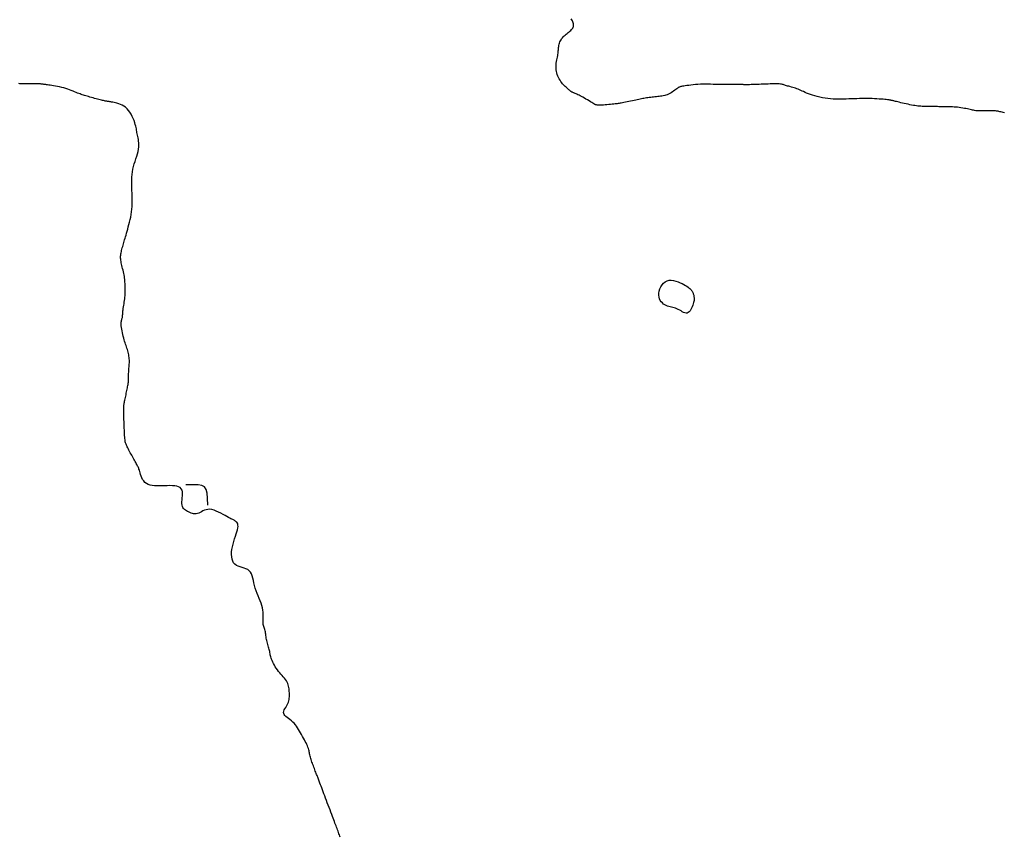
# Model space of a CAD drawing. Header units: millimetres. Extents: x 32690613 to 32693367, y 5343692 to 5344708.
# Tile 64 of 256: x 32692318 to 32692365, y 5343880 to 5343919. Entities that reach past the tile are written whole.
import ezdxf

# ---------------------------------------------------------------- set-up
doc = ezdxf.new("R2010")
doc.units = ezdxf.units.MM
doc.header["$LTSCALE"] = 20
doc.layers.add('02-DGM_HL_494.00', color=122, linetype='Continuous')
doc.layers.add('02-DGM_HL_494.50', color=132, linetype='Continuous')

msp = doc.modelspace()

# ---------------------------------------------------------------- linework, layer by layer
at = {"layer": '02-DGM_HL_494.00', "elevation": 494, "flags": 128}
msp.add_lwpolyline([(32692364.681, 5343914.577), (32692364.621, 5343914.592), (32692364.564, 5343914.607), (32692364.511, 5343914.621), (32692364.461, 5343914.633), (32692364.415, 5343914.644), (32692364.375, 5343914.652), (32692364.337, 5343914.66), (32692364.301, 5343914.665), (32692364.264, 5343914.669), (32692364.224, 5343914.672), (32692364.181, 5343914.674), (32692364.131, 5343914.675), (32692364.073, 5343914.675), (32692364.006, 5343914.674), (32692363.931, 5343914.672), (32692363.851, 5343914.67), (32692363.768, 5343914.669), (32692363.684, 5343914.668), (32692363.601, 5343914.668), (32692363.522, 5343914.669), (32692363.449, 5343914.672), (32692363.384, 5343914.677), (32692363.325, 5343914.683), (32692363.27, 5343914.692), (32692363.219, 5343914.701), (32692363.167, 5343914.712), (32692363.115, 5343914.724), (32692363.06, 5343914.737), (32692363, 5343914.75), (32692362.934, 5343914.765), (32692362.862, 5343914.779), (32692362.786, 5343914.793), (32692362.706, 5343914.807), (32692362.625, 5343914.82), (32692362.542, 5343914.832), (32692362.46, 5343914.841), (32692362.379, 5343914.849), (32692362.301, 5343914.855), (32692362.225, 5343914.859), (32692362.151, 5343914.861), (32692362.08, 5343914.862), (32692362.011, 5343914.862), (32692361.944, 5343914.862), (32692361.878, 5343914.862), (32692361.815, 5343914.863), (32692361.753, 5343914.865), (32692361.693, 5343914.867), (32692361.633, 5343914.869), (32692361.575, 5343914.872), (32692361.517, 5343914.875), (32692361.459, 5343914.878), (32692361.4, 5343914.88), (32692361.342, 5343914.882), (32692361.282, 5343914.882), (32692361.222, 5343914.883), (32692361.161, 5343914.882), (32692361.099, 5343914.882), (32692361.038, 5343914.881), (32692360.975, 5343914.882), (32692360.913, 5343914.882), (32692360.85, 5343914.884), (32692360.788, 5343914.886), (32692360.724, 5343914.89), (32692360.66, 5343914.895), (32692360.593, 5343914.902), (32692360.524, 5343914.911), (32692360.452, 5343914.921), (32692360.377, 5343914.933), (32692360.297, 5343914.948), (32692360.213, 5343914.964), (32692360.126, 5343914.983), (32692360.038, 5343915.002), (32692359.95, 5343915.022), (32692359.865, 5343915.042), (32692359.784, 5343915.061), (32692359.709, 5343915.08), (32692359.641, 5343915.096), (32692359.583, 5343915.11), (32692359.532, 5343915.123), (32692359.49, 5343915.133), (32692359.454, 5343915.142), (32692359.423, 5343915.149), (32692359.396, 5343915.156), (32692359.373, 5343915.161), (32692359.353, 5343915.166), (32692359.334, 5343915.171), (32692359.314, 5343915.176), (32692359.293, 5343915.18), (32692359.267, 5343915.184), (32692359.237, 5343915.189), (32692359.199, 5343915.194), (32692359.153, 5343915.199), (32692359.096, 5343915.206), (32692359.027, 5343915.212), (32692358.947, 5343915.22), (32692358.858, 5343915.227), (32692358.761, 5343915.234), (32692358.657, 5343915.241), (32692358.547, 5343915.247), (32692358.433, 5343915.251), (32692358.315, 5343915.255), (32692358.196, 5343915.256), (32692358.076, 5343915.256), (32692357.954, 5343915.254), (32692357.831, 5343915.252), (32692357.708, 5343915.248), (32692357.583, 5343915.244), (32692357.459, 5343915.24), (32692357.334, 5343915.235), (32692357.209, 5343915.23), (32692357.084, 5343915.226), (32692356.959, 5343915.223), (32692356.834, 5343915.222), (32692356.709, 5343915.224), (32692356.584, 5343915.229), (32692356.458, 5343915.238), (32692356.333, 5343915.251), (32692356.207, 5343915.27), (32692356.082, 5343915.293), (32692355.96, 5343915.319), (32692355.841, 5343915.349), (32692355.726, 5343915.381), (32692355.618, 5343915.414), (32692355.516, 5343915.448), (32692355.423, 5343915.483), (32692355.338, 5343915.516), (32692355.262, 5343915.549), (32692355.191, 5343915.581), (32692355.126, 5343915.612), (32692355.063, 5343915.641), (32692355.003, 5343915.669), (32692354.942, 5343915.695), (32692354.88, 5343915.72), (32692354.815, 5343915.742), (32692354.748, 5343915.763), (32692354.681, 5343915.783), (32692354.615, 5343915.801), (32692354.551, 5343915.818), (32692354.49, 5343915.833), (32692354.434, 5343915.848), (32692354.383, 5343915.863), (32692354.34, 5343915.877), (32692354.301, 5343915.89), (32692354.264, 5343915.903), (32692354.228, 5343915.914), (32692354.19, 5343915.925), (32692354.148, 5343915.934), (32692354.099, 5343915.941), (32692354.042, 5343915.946), (32692353.974, 5343915.949), (32692353.896, 5343915.951), (32692353.81, 5343915.95), (32692353.717, 5343915.949), (32692353.618, 5343915.946), (32692353.516, 5343915.943), (32692353.41, 5343915.939), (32692353.304, 5343915.935), (32692353.197, 5343915.931), (32692353.091, 5343915.927), (32692352.989, 5343915.923), (32692352.89, 5343915.919), (32692352.797, 5343915.916), (32692352.711, 5343915.913), (32692352.634, 5343915.911), (32692352.566, 5343915.909), (32692352.509, 5343915.908), (32692352.461, 5343915.908), (32692352.423, 5343915.908), (32692352.391, 5343915.909), (32692352.365, 5343915.91), (32692352.344, 5343915.912), (32692352.326, 5343915.913), (32692352.311, 5343915.915), (32692352.295, 5343915.917), (32692352.279, 5343915.92), (32692352.26, 5343915.922), (32692352.237, 5343915.923), (32692352.208, 5343915.925), (32692352.172, 5343915.926), (32692352.126, 5343915.926), (32692352.07, 5343915.926), (32692352.001, 5343915.924), (32692351.921, 5343915.922), (32692351.832, 5343915.92), (32692351.734, 5343915.918), (32692351.629, 5343915.916), (32692351.519, 5343915.915), (32692351.404, 5343915.915), (32692351.286, 5343915.916), (32692351.166, 5343915.918), (32692351.046, 5343915.921), (32692350.924, 5343915.925), (32692350.802, 5343915.928), (32692350.68, 5343915.931), (32692350.558, 5343915.932), (32692350.438, 5343915.931), (32692350.318, 5343915.928), (32692350.201, 5343915.922), (32692350.086, 5343915.913), (32692349.976, 5343915.903), (32692349.871, 5343915.892), (32692349.774, 5343915.879), (32692349.685, 5343915.867), (32692349.606, 5343915.856), (32692349.537, 5343915.846), (32692349.481, 5343915.837), (32692349.435, 5343915.829), (32692349.397, 5343915.821), (32692349.364, 5343915.812), (32692349.334, 5343915.801), (32692349.305, 5343915.787), (32692349.275, 5343915.769), (32692349.241, 5343915.745), (32692349.202, 5343915.716), (32692349.157, 5343915.682), (32692349.108, 5343915.645), (32692349.055, 5343915.606), (32692348.999, 5343915.567), (32692348.94, 5343915.528), (32692348.88, 5343915.493), (32692348.819, 5343915.462), (32692348.757, 5343915.436), (32692348.695, 5343915.414), (32692348.633, 5343915.397), (32692348.57, 5343915.383), (32692348.506, 5343915.372), (32692348.442, 5343915.363), (32692348.377, 5343915.356), (32692348.311, 5343915.348), (32692348.243, 5343915.341), (32692348.176, 5343915.334), (32692348.107, 5343915.326), (32692348.039, 5343915.319), (32692347.972, 5343915.311), (32692347.905, 5343915.302), (32692347.84, 5343915.293), (32692347.777, 5343915.284), (32692347.716, 5343915.274), (32692347.656, 5343915.264), (32692347.596, 5343915.253), (32692347.536, 5343915.241), (32692347.474, 5343915.228), (32692347.41, 5343915.215), (32692347.341, 5343915.2), (32692347.269, 5343915.184), (32692347.191, 5343915.167), (32692347.109, 5343915.15), (32692347.026, 5343915.132), (32692346.942, 5343915.114), (32692346.86, 5343915.097), (32692346.782, 5343915.08), (32692346.709, 5343915.065), (32692346.642, 5343915.052), (32692346.584, 5343915.041), (32692346.533, 5343915.032), (32692346.485, 5343915.025), (32692346.44, 5343915.018), (32692346.394, 5343915.012), (32692346.344, 5343915.006), (32692346.29, 5343915), (32692346.228, 5343914.994), (32692346.156, 5343914.986), (32692346.078, 5343914.978), (32692345.994, 5343914.97), (32692345.909, 5343914.961), (32692345.824, 5343914.954), (32692345.742, 5343914.947), (32692345.666, 5343914.942), (32692345.598, 5343914.938), (32692345.541, 5343914.937), (32692345.492, 5343914.938), (32692345.45, 5343914.943), (32692345.411, 5343914.951), (32692345.374, 5343914.964), (32692345.335, 5343914.981), (32692345.293, 5343915.003), (32692345.245, 5343915.031), (32692345.19, 5343915.064), (32692345.127, 5343915.103), (32692345.06, 5343915.144), (32692344.989, 5343915.188), (32692344.917, 5343915.232), (32692344.845, 5343915.275), (32692344.775, 5343915.316), (32692344.709, 5343915.353), (32692344.647, 5343915.386), (32692344.591, 5343915.414), (32692344.54, 5343915.438), (32692344.493, 5343915.459), (32692344.451, 5343915.477), (32692344.413, 5343915.492), (32692344.379, 5343915.506), (32692344.348, 5343915.518), (32692344.32, 5343915.53), (32692344.295, 5343915.541), (32692344.273, 5343915.551), (32692344.253, 5343915.562), (32692344.234, 5343915.572), (32692344.217, 5343915.583), (32692344.201, 5343915.593), (32692344.184, 5343915.605), (32692344.168, 5343915.617), (32692344.152, 5343915.631), (32692344.134, 5343915.646), (32692344.114, 5343915.663), (32692344.093, 5343915.682), (32692344.069, 5343915.704), (32692344.042, 5343915.728), (32692344.012, 5343915.757), (32692343.977, 5343915.789), (32692343.94, 5343915.824), (32692343.9, 5343915.864), (32692343.858, 5343915.907), (32692343.816, 5343915.954), (32692343.773, 5343916.005), (32692343.732, 5343916.06), (32692343.692, 5343916.119), (32692343.654, 5343916.182), (32692343.62, 5343916.249), (32692343.588, 5343916.318), (32692343.561, 5343916.391), (32692343.539, 5343916.465), (32692343.521, 5343916.541), (32692343.509, 5343916.618), (32692343.502, 5343916.696), (32692343.502, 5343916.774), (32692343.508, 5343916.852), (32692343.517, 5343916.929), (32692343.529, 5343917.004), (32692343.544, 5343917.078), (32692343.558, 5343917.15), (32692343.572, 5343917.218), (32692343.584, 5343917.283), (32692343.593, 5343917.344), (32692343.6, 5343917.402), (32692343.605, 5343917.457), (32692343.609, 5343917.51), (32692343.613, 5343917.561), (32692343.617, 5343917.612), (32692343.623, 5343917.663), (32692343.63, 5343917.715), (32692343.64, 5343917.768), (32692343.653, 5343917.821), (32692343.669, 5343917.875), (32692343.688, 5343917.929), (32692343.711, 5343917.982), (32692343.738, 5343918.033), (32692343.768, 5343918.083), (32692343.803, 5343918.131), (32692343.843, 5343918.176), (32692343.886, 5343918.218), (32692343.931, 5343918.258), (32692343.978, 5343918.297), (32692344.025, 5343918.334), (32692344.072, 5343918.37), (32692344.117, 5343918.406), (32692344.16, 5343918.441), (32692344.199, 5343918.477), (32692344.234, 5343918.514), (32692344.264, 5343918.551), (32692344.29, 5343918.588), (32692344.31, 5343918.627), (32692344.325, 5343918.666), (32692344.333, 5343918.707), (32692344.335, 5343918.749), (32692344.33, 5343918.792), (32692344.318, 5343918.837), (32692344.301, 5343918.882), (32692344.279, 5343918.927), (32692344.253, 5343918.972), (32692344.223, 5343919.017)], dxfattribs=at)
msp.add_lwpolyline([(32692350.011, 5343905.928), (32692350.017, 5343905.891), (32692350.021, 5343905.852), (32692350.023, 5343905.811), (32692350.023, 5343905.767), (32692350.019, 5343905.719), (32692350.012, 5343905.668), (32692350, 5343905.612), (32692349.984, 5343905.552), (32692349.963, 5343905.486), (32692349.938, 5343905.418), (32692349.907, 5343905.351), (32692349.873, 5343905.287), (32692349.834, 5343905.229), (32692349.791, 5343905.18), (32692349.745, 5343905.144), (32692349.695, 5343905.123), (32692349.642, 5343905.119), (32692349.586, 5343905.13), (32692349.527, 5343905.153), (32692349.467, 5343905.184), (32692349.405, 5343905.22), (32692349.342, 5343905.258), (32692349.278, 5343905.295), (32692349.215, 5343905.327), (32692349.151, 5343905.352), (32692349.088, 5343905.371), (32692349.025, 5343905.387), (32692348.961, 5343905.4), (32692348.898, 5343905.414), (32692348.835, 5343905.429), (32692348.772, 5343905.449), (32692348.708, 5343905.474), (32692348.645, 5343905.507), (32692348.583, 5343905.547), (32692348.525, 5343905.596), (32692348.472, 5343905.652), (32692348.427, 5343905.717), (32692348.391, 5343905.79), (32692348.367, 5343905.871), (32692348.356, 5343905.96), (32692348.36, 5343906.058), (32692348.378, 5343906.159), (32692348.41, 5343906.262), (32692348.455, 5343906.36), (32692348.512, 5343906.452), (32692348.58, 5343906.532), (32692348.658, 5343906.597), (32692348.746, 5343906.643), (32692348.843, 5343906.667), (32692348.945, 5343906.671), (32692349.051, 5343906.658), (32692349.158, 5343906.633), (32692349.264, 5343906.598), (32692349.365, 5343906.556), (32692349.46, 5343906.511), (32692349.545, 5343906.466), (32692349.62, 5343906.424), (32692349.683, 5343906.384), (32692349.737, 5343906.348), (32692349.782, 5343906.313), (32692349.821, 5343906.281), (32692349.853, 5343906.249), (32692349.88, 5343906.218), (32692349.904, 5343906.188), (32692349.924, 5343906.157), (32692349.943, 5343906.127), (32692349.959, 5343906.095), (32692349.973, 5343906.064), (32692349.985, 5343906.031), (32692349.995, 5343905.998), (32692350.004, 5343905.963)], close=True, dxfattribs=at)
at = {"layer": '02-DGM_HL_494.50', "elevation": 494.5, "flags": 128}
for points in [[(32692333.305, 5343880.351), (32692333.289, 5343880.406), (32692333.271, 5343880.463), (32692333.251, 5343880.522), (32692333.23, 5343880.581), (32692333.207, 5343880.642), (32692333.184, 5343880.703), (32692333.161, 5343880.765), (32692333.138, 5343880.827), (32692333.114, 5343880.889), (32692333.09, 5343880.954), (32692333.064, 5343881.022), (32692333.037, 5343881.093), (32692333.009, 5343881.169), (32692332.978, 5343881.251), (32692332.944, 5343881.34), (32692332.908, 5343881.436), (32692332.869, 5343881.538), (32692332.829, 5343881.646), (32692332.787, 5343881.756), (32692332.745, 5343881.869), (32692332.702, 5343881.981), (32692332.66, 5343882.093), (32692332.619, 5343882.203), (32692332.579, 5343882.309), (32692332.54, 5343882.41), (32692332.504, 5343882.507), (32692332.469, 5343882.598), (32692332.437, 5343882.684), (32692332.407, 5343882.763), (32692332.38, 5343882.836), (32692332.355, 5343882.902), (32692332.333, 5343882.96), (32692332.314, 5343883.011), (32692332.296, 5343883.058), (32692332.279, 5343883.102), (32692332.264, 5343883.144), (32692332.248, 5343883.185), (32692332.232, 5343883.227), (32692332.215, 5343883.271), (32692332.197, 5343883.319), (32692332.178, 5343883.371), (32692332.157, 5343883.425), (32692332.136, 5343883.482), (32692332.114, 5343883.541), (32692332.091, 5343883.601), (32692332.068, 5343883.662), (32692332.045, 5343883.723), (32692332.022, 5343883.785), (32692331.999, 5343883.846), (32692331.977, 5343883.907), (32692331.955, 5343883.967), (32692331.936, 5343884.025), (32692331.918, 5343884.082), (32692331.901, 5343884.137), (32692331.888, 5343884.19), (32692331.876, 5343884.24), (32692331.867, 5343884.289), (32692331.858, 5343884.338), (32692331.849, 5343884.386), (32692331.838, 5343884.436), (32692331.825, 5343884.488), (32692331.809, 5343884.544), (32692331.788, 5343884.603), (32692331.762, 5343884.667), (32692331.732, 5343884.735), (32692331.697, 5343884.808), (32692331.659, 5343884.883), (32692331.618, 5343884.961), (32692331.576, 5343885.04), (32692331.531, 5343885.121), (32692331.487, 5343885.203), (32692331.442, 5343885.284), (32692331.396, 5343885.365), (32692331.349, 5343885.445), (32692331.3, 5343885.522), (32692331.249, 5343885.597), (32692331.195, 5343885.668), (32692331.137, 5343885.736), (32692331.074, 5343885.798), (32692331.007, 5343885.856), (32692330.938, 5343885.909), (32692330.87, 5343885.959), (32692330.806, 5343886.007), (32692330.747, 5343886.053), (32692330.699, 5343886.1), (32692330.663, 5343886.148), (32692330.642, 5343886.198), (32692330.638, 5343886.251), (32692330.649, 5343886.308), (32692330.671, 5343886.366), (32692330.702, 5343886.427), (32692330.738, 5343886.488), (32692330.776, 5343886.551), (32692330.813, 5343886.615), (32692330.845, 5343886.679), (32692330.87, 5343886.742), (32692330.889, 5343886.806), (32692330.901, 5343886.869), (32692330.908, 5343886.931), (32692330.912, 5343886.994), (32692330.913, 5343887.057), (32692330.911, 5343887.119), (32692330.909, 5343887.182), (32692330.906, 5343887.244), (32692330.903, 5343887.307), (32692330.897, 5343887.369), (32692330.889, 5343887.431), (32692330.876, 5343887.493), (32692330.859, 5343887.555), (32692330.836, 5343887.617), (32692330.806, 5343887.678), (32692330.769, 5343887.739), (32692330.725, 5343887.8), (32692330.676, 5343887.862), (32692330.623, 5343887.925), (32692330.567, 5343887.988), (32692330.51, 5343888.053), (32692330.453, 5343888.121), (32692330.397, 5343888.19), (32692330.343, 5343888.262), (32692330.293, 5343888.336), (32692330.245, 5343888.411), (32692330.201, 5343888.485), (32692330.161, 5343888.558), (32692330.126, 5343888.629), (32692330.095, 5343888.697), (32692330.069, 5343888.761), (32692330.048, 5343888.82), (32692330.032, 5343888.876), (32692330.019, 5343888.928), (32692330.008, 5343888.978), (32692329.999, 5343889.026), (32692329.99, 5343889.075), (32692329.981, 5343889.124), (32692329.969, 5343889.174), (32692329.956, 5343889.227), (32692329.94, 5343889.282), (32692329.923, 5343889.339), (32692329.905, 5343889.398), (32692329.887, 5343889.457), (32692329.87, 5343889.518), (32692329.854, 5343889.58), (32692329.84, 5343889.642), (32692329.828, 5343889.704), (32692329.819, 5343889.766), (32692329.81, 5343889.827), (32692329.803, 5343889.887), (32692329.795, 5343889.946), (32692329.787, 5343890.003), (32692329.777, 5343890.059), (32692329.766, 5343890.112), (32692329.752, 5343890.162), (32692329.737, 5343890.211), (32692329.722, 5343890.259), (32692329.706, 5343890.307), (32692329.692, 5343890.357), (32692329.68, 5343890.409), (32692329.671, 5343890.465), (32692329.666, 5343890.525), (32692329.666, 5343890.59), (32692329.669, 5343890.66), (32692329.673, 5343890.736), (32692329.676, 5343890.817), (32692329.676, 5343890.903), (32692329.672, 5343890.994), (32692329.66, 5343891.09), (32692329.64, 5343891.191), (32692329.611, 5343891.296), (32692329.572, 5343891.406), (32692329.528, 5343891.52), (32692329.481, 5343891.636), (32692329.431, 5343891.755), (32692329.383, 5343891.877), (32692329.338, 5343891.999), (32692329.298, 5343892.123), (32692329.266, 5343892.246), (32692329.238, 5343892.368), (32692329.212, 5343892.486), (32692329.186, 5343892.598), (32692329.156, 5343892.702), (32692329.119, 5343892.796), (32692329.074, 5343892.878), (32692329.016, 5343892.946), (32692328.944, 5343892.998), (32692328.861, 5343893.038), (32692328.771, 5343893.071), (32692328.676, 5343893.099), (32692328.582, 5343893.127), (32692328.491, 5343893.16), (32692328.408, 5343893.2), (32692328.337, 5343893.253), (32692328.279, 5343893.32), (32692328.236, 5343893.402), (32692328.205, 5343893.497), (32692328.188, 5343893.601), (32692328.181, 5343893.714), (32692328.185, 5343893.833), (32692328.199, 5343893.956), (32692328.221, 5343894.082), (32692328.251, 5343894.208), (32692328.286, 5343894.333), (32692328.324, 5343894.455), (32692328.363, 5343894.572), (32692328.401, 5343894.684), (32692328.434, 5343894.788), (32692328.46, 5343894.883), (32692328.478, 5343894.968), (32692328.485, 5343895.041), (32692328.483, 5343895.102), (32692328.472, 5343895.154), (32692328.454, 5343895.198), (32692328.43, 5343895.234), (32692328.402, 5343895.264), (32692328.372, 5343895.289), (32692328.34, 5343895.31), (32692328.307, 5343895.328), (32692328.274, 5343895.346), (32692328.237, 5343895.363), (32692328.196, 5343895.382), (32692328.149, 5343895.405), (32692328.095, 5343895.431), (32692328.031, 5343895.464), (32692327.957, 5343895.503), (32692327.871, 5343895.551), (32692327.776, 5343895.604), (32692327.674, 5343895.659), (32692327.568, 5343895.712), (32692327.46, 5343895.761), (32692327.353, 5343895.802), (32692327.249, 5343895.832), (32692327.151, 5343895.847), (32692327.061, 5343895.846), (32692326.979, 5343895.83), (32692326.902, 5343895.803), (32692326.831, 5343895.77), (32692326.764, 5343895.734), (32692326.7, 5343895.699), (32692326.637, 5343895.667), (32692326.575, 5343895.644), (32692326.513, 5343895.632), (32692326.451, 5343895.629), (32692326.389, 5343895.636), (32692326.328, 5343895.65), (32692326.268, 5343895.67), (32692326.21, 5343895.694), (32692326.153, 5343895.722), (32692326.099, 5343895.75), (32692326.047, 5343895.78), (32692325.998, 5343895.811), (32692325.955, 5343895.845), (32692325.916, 5343895.884), (32692325.884, 5343895.929), (32692325.859, 5343895.981), (32692325.842, 5343896.043), (32692325.834, 5343896.115), (32692325.835, 5343896.199), (32692325.843, 5343896.291), (32692325.853, 5343896.388), (32692325.861, 5343896.487), (32692325.865, 5343896.583), (32692325.859, 5343896.673), (32692325.841, 5343896.755), (32692325.806, 5343896.823), (32692325.753, 5343896.876), (32692325.681, 5343896.915), (32692325.595, 5343896.941), (32692325.495, 5343896.957), (32692325.386, 5343896.965), (32692325.269, 5343896.966), (32692325.147, 5343896.964), (32692325.023, 5343896.959), (32692324.898, 5343896.955), (32692324.775, 5343896.952), (32692324.655, 5343896.952), (32692324.54, 5343896.958), (32692324.431, 5343896.97), (32692324.33, 5343896.991), (32692324.238, 5343897.022), (32692324.157, 5343897.064), (32692324.088, 5343897.12), (32692324.03, 5343897.186), (32692323.982, 5343897.259), (32692323.943, 5343897.338), (32692323.911, 5343897.417), (32692323.884, 5343897.496), (32692323.862, 5343897.569), (32692323.843, 5343897.636), (32692323.825, 5343897.693), (32692323.809, 5343897.742), (32692323.794, 5343897.784), (32692323.778, 5343897.821), (32692323.762, 5343897.856), (32692323.745, 5343897.89), (32692323.726, 5343897.926), (32692323.705, 5343897.964), (32692323.681, 5343898.007), (32692323.655, 5343898.055), (32692323.626, 5343898.107), (32692323.596, 5343898.162), (32692323.565, 5343898.219), (32692323.532, 5343898.278), (32692323.499, 5343898.339), (32692323.465, 5343898.4), (32692323.432, 5343898.461), (32692323.399, 5343898.521), (32692323.366, 5343898.581), (32692323.335, 5343898.638), (32692323.306, 5343898.694), (32692323.278, 5343898.746), (32692323.253, 5343898.796), (32692323.231, 5343898.841), (32692323.212, 5343898.882), (32692323.197, 5343898.92), (32692323.183, 5343898.957), (32692323.172, 5343898.995), (32692323.163, 5343899.035), (32692323.155, 5343899.079), (32692323.149, 5343899.13), (32692323.143, 5343899.188), (32692323.137, 5343899.254), (32692323.132, 5343899.33), (32692323.128, 5343899.412), (32692323.123, 5343899.5), (32692323.119, 5343899.592), (32692323.115, 5343899.688), (32692323.111, 5343899.787), (32692323.107, 5343899.887), (32692323.103, 5343899.986), (32692323.099, 5343900.085), (32692323.096, 5343900.181), (32692323.093, 5343900.274), (32692323.091, 5343900.362), (32692323.089, 5343900.444), (32692323.088, 5343900.52), (32692323.088, 5343900.587), (32692323.089, 5343900.645), (32692323.092, 5343900.696), (32692323.095, 5343900.741), (32692323.1, 5343900.783), (32692323.106, 5343900.823), (32692323.114, 5343900.864), (32692323.122, 5343900.908), (32692323.132, 5343900.955), (32692323.143, 5343901.009), (32692323.155, 5343901.067), (32692323.168, 5343901.13), (32692323.182, 5343901.195), (32692323.196, 5343901.262), (32692323.21, 5343901.329), (32692323.224, 5343901.395), (32692323.237, 5343901.46), (32692323.25, 5343901.521), (32692323.262, 5343901.58), (32692323.273, 5343901.637), (32692323.284, 5343901.693), (32692323.293, 5343901.748), (32692323.3, 5343901.802), (32692323.307, 5343901.857), (32692323.311, 5343901.913), (32692323.315, 5343901.97), (32692323.317, 5343902.029), (32692323.318, 5343902.088), (32692323.319, 5343902.149), (32692323.32, 5343902.21), (32692323.321, 5343902.272), (32692323.323, 5343902.335), (32692323.326, 5343902.397), (32692323.33, 5343902.46), (32692323.336, 5343902.523), (32692323.342, 5343902.585), (32692323.347, 5343902.648), (32692323.352, 5343902.711), (32692323.356, 5343902.774), (32692323.357, 5343902.836), (32692323.356, 5343902.899), (32692323.352, 5343902.961), (32692323.346, 5343903.023), (32692323.336, 5343903.086), (32692323.324, 5343903.148), (32692323.31, 5343903.21), (32692323.295, 5343903.272), (32692323.278, 5343903.334), (32692323.259, 5343903.395), (32692323.239, 5343903.457), (32692323.219, 5343903.52), (32692323.198, 5343903.583), (32692323.176, 5343903.649), (32692323.154, 5343903.716), (32692323.132, 5343903.787), (32692323.11, 5343903.861), (32692323.088, 5343903.939), (32692323.066, 5343904.022), (32692323.045, 5343904.107), (32692323.026, 5343904.194), (32692323.008, 5343904.28), (32692322.993, 5343904.364), (32692322.981, 5343904.444), (32692322.973, 5343904.518), (32692322.968, 5343904.585), (32692322.968, 5343904.643), (32692322.971, 5343904.693), (32692322.977, 5343904.737), (32692322.986, 5343904.776), (32692322.995, 5343904.811), (32692323.005, 5343904.844), (32692323.014, 5343904.877), (32692323.022, 5343904.91), (32692323.028, 5343904.944), (32692323.032, 5343904.981), (32692323.036, 5343905.021), (32692323.039, 5343905.064), (32692323.042, 5343905.111), (32692323.046, 5343905.162), (32692323.051, 5343905.218), (32692323.058, 5343905.278), (32692323.067, 5343905.343), (32692323.078, 5343905.413), (32692323.09, 5343905.486), (32692323.102, 5343905.561), (32692323.115, 5343905.638), (32692323.127, 5343905.714), (32692323.137, 5343905.791), (32692323.146, 5343905.865), (32692323.152, 5343905.937), (32692323.156, 5343906.007), (32692323.159, 5343906.074), (32692323.159, 5343906.14), (32692323.159, 5343906.205), (32692323.158, 5343906.268), (32692323.155, 5343906.331), (32692323.153, 5343906.394), (32692323.151, 5343906.456), (32692323.148, 5343906.519), (32692323.144, 5343906.582), (32692323.14, 5343906.647), (32692323.134, 5343906.712), (32692323.126, 5343906.779), (32692323.117, 5343906.849), (32692323.105, 5343906.92), (32692323.09, 5343906.993), (32692323.074, 5343907.068), (32692323.056, 5343907.144), (32692323.037, 5343907.22), (32692323.019, 5343907.294), (32692323.001, 5343907.365), (32692322.985, 5343907.434), (32692322.971, 5343907.498), (32692322.959, 5343907.558), (32692322.951, 5343907.614), (32692322.945, 5343907.666), (32692322.942, 5343907.716), (32692322.941, 5343907.765), (32692322.943, 5343907.814), (32692322.947, 5343907.863), (32692322.955, 5343907.915), (32692322.964, 5343907.968), (32692322.976, 5343908.025), (32692322.99, 5343908.083), (32692323.005, 5343908.143), (32692323.021, 5343908.204), (32692323.039, 5343908.266), (32692323.057, 5343908.329), (32692323.075, 5343908.392), (32692323.093, 5343908.455), (32692323.112, 5343908.52), (32692323.131, 5343908.586), (32692323.152, 5343908.656), (32692323.173, 5343908.729), (32692323.196, 5343908.807), (32692323.22, 5343908.891), (32692323.246, 5343908.982), (32692323.275, 5343909.081), (32692323.305, 5343909.187), (32692323.335, 5343909.298), (32692323.365, 5343909.415), (32692323.393, 5343909.535), (32692323.419, 5343909.658), (32692323.442, 5343909.783), (32692323.461, 5343909.908), (32692323.474, 5343910.034), (32692323.483, 5343910.159), (32692323.488, 5343910.285), (32692323.49, 5343910.41), (32692323.489, 5343910.535), (32692323.486, 5343910.66), (32692323.482, 5343910.785), (32692323.477, 5343910.91), (32692323.472, 5343911.035), (32692323.469, 5343911.159), (32692323.467, 5343911.285), (32692323.468, 5343911.41), (32692323.473, 5343911.535), (32692323.483, 5343911.66), (32692323.499, 5343911.786), (32692323.521, 5343911.912), (32692323.551, 5343912.038), (32692323.587, 5343912.164), (32692323.625, 5343912.289), (32692323.665, 5343912.411), (32692323.704, 5343912.531), (32692323.739, 5343912.648), (32692323.768, 5343912.76), (32692323.79, 5343912.868), (32692323.802, 5343912.97), (32692323.805, 5343913.066), (32692323.801, 5343913.158), (32692323.792, 5343913.243), (32692323.78, 5343913.323), (32692323.765, 5343913.398), (32692323.75, 5343913.468), (32692323.736, 5343913.533), (32692323.724, 5343913.593), (32692323.714, 5343913.649), (32692323.705, 5343913.705), (32692323.696, 5343913.761), (32692323.685, 5343913.819), (32692323.671, 5343913.882), (32692323.655, 5343913.952), (32692323.633, 5343914.029), (32692323.606, 5343914.116), (32692323.574, 5343914.211), (32692323.535, 5343914.31), (32692323.491, 5343914.411), (32692323.44, 5343914.51), (32692323.384, 5343914.606), (32692323.321, 5343914.695), (32692323.252, 5343914.774), (32692323.177, 5343914.842), (32692323.097, 5343914.898), (32692323.014, 5343914.945), (32692322.931, 5343914.982), (32692322.849, 5343915.012), (32692322.77, 5343915.036), (32692322.696, 5343915.055), (32692322.629, 5343915.069), (32692322.57, 5343915.081), (32692322.518, 5343915.091), (32692322.473, 5343915.099), (32692322.433, 5343915.105), (32692322.396, 5343915.111), (32692322.361, 5343915.116), (32692322.327, 5343915.121), (32692322.293, 5343915.126), (32692322.257, 5343915.132), (32692322.219, 5343915.139), (32692322.178, 5343915.147), (32692322.134, 5343915.156), (32692322.087, 5343915.167), (32692322.035, 5343915.179), (32692321.98, 5343915.193), (32692321.919, 5343915.209), (32692321.853, 5343915.226), (32692321.784, 5343915.245), (32692321.712, 5343915.265), (32692321.638, 5343915.286), (32692321.564, 5343915.307), (32692321.492, 5343915.328), (32692321.423, 5343915.348), (32692321.357, 5343915.367), (32692321.296, 5343915.385), (32692321.239, 5343915.402), (32692321.185, 5343915.418), (32692321.132, 5343915.435), (32692321.079, 5343915.453), (32692321.024, 5343915.472), (32692320.967, 5343915.493), (32692320.906, 5343915.516), (32692320.84, 5343915.543), (32692320.769, 5343915.573), (32692320.693, 5343915.604), (32692320.613, 5343915.636), (32692320.529, 5343915.668), (32692320.441, 5343915.699), (32692320.35, 5343915.73), (32692320.255, 5343915.758), (32692320.159, 5343915.783), (32692320.061, 5343915.805), (32692319.964, 5343915.825), (32692319.869, 5343915.843), (32692319.779, 5343915.858), (32692319.694, 5343915.872), (32692319.617, 5343915.883), (32692319.549, 5343915.893), (32692319.491, 5343915.901), (32692319.443, 5343915.908), (32692319.402, 5343915.914), (32692319.368, 5343915.918), (32692319.339, 5343915.923), (32692319.313, 5343915.926), (32692319.29, 5343915.93), (32692319.266, 5343915.933), (32692319.242, 5343915.936), (32692319.216, 5343915.94), (32692319.186, 5343915.943), (32692319.153, 5343915.946), (32692319.115, 5343915.949), (32692319.071, 5343915.951), (32692319.02, 5343915.952), (32692318.962, 5343915.953), (32692318.895, 5343915.952), (32692318.822, 5343915.951), (32692318.744, 5343915.95), (32692318.664, 5343915.948), (32692318.583, 5343915.947), (32692318.504, 5343915.946), (32692318.428, 5343915.946), (32692318.358, 5343915.946), (32692318.295, 5343915.948), (32692318.238, 5343915.952), (32692318.185, 5343915.956), (32692318.134, 5343915.962)], [(32692327.06, 5343896.038), (32692327.045, 5343896.368), (32692327.022, 5343896.615), (32692326.978, 5343896.791), (32692326.901, 5343896.908), (32692326.779, 5343896.975), (32692326.6, 5343897.005), (32692326.352, 5343897.009), (32692326.022, 5343896.998)]]:
    msp.add_lwpolyline(points, dxfattribs=at)

doc.saveas('drawing.dxf')
